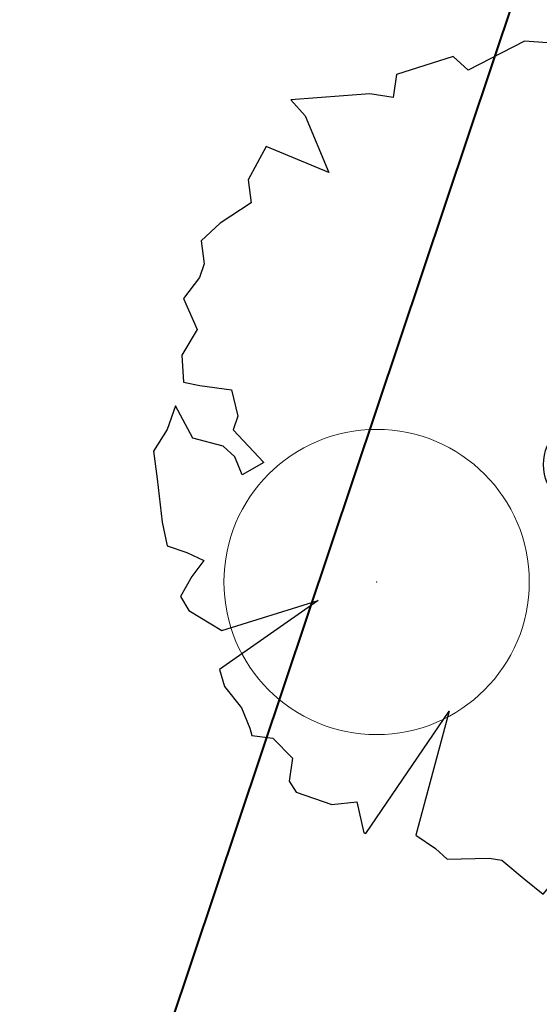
# Model space of a CAD drawing. Header units: metres. Extents: x 6599594 to 6600699, y 5687867 to 5691114.
# Tile 131 of 256: x 6599911.54 to 6599913.24, y 5688768.26 to 5688771.48. Entities that reach past the tile are written whole.
import ezdxf

# ---------------------------------------------------------------- set-up
doc = ezdxf.new("R2010")
doc.units = ezdxf.units.M
doc.header["$MEASUREMENT"] = 0
for name, pattern in [('1', [0]), ('3_EGBZ', [1.5, 1, -0.5]), ('BTO', [0]), ('BUG', [1.5, 1, -0.5])]:
    doc.linetypes.add(name, pattern=pattern)
doc.layers.get('0').update_dxf_attribs({"color": 253, "linetype": 'CONTINUOUS', "lineweight": 13})
for name, color, linetype, lineweight in [('_dren', 30, '3_EGBZ', 40), ('_kolor chodnik', 50, '1', 5), ('_kolor jezdnia', 4, '1', 0), ('_kolor zjazdy kostka', 7, '1', 5), ('_kolor ścieżka @ 1', 10, '1', 0), ('_nasadzenia', 72, 'BUG', 30), ('_podział mój', 201, 'BTO', 40), ('OT_ZagospodarowanieTerenu', 7, 'CONTINUOUS', 0)]:
    doc.layers.add(name, color=color, linetype=linetype, lineweight=lineweight)
doc.layers.add('RS-drzewa projektowane', color=7, linetype='CONTINUOUS')
pattern_1 = [(45, (0, 0), (-0.1414213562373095, 0.1414213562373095), []), (135, (0, 0), (-0.1414213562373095, -0.1414213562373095), [])]

# ---------------------------------------------------------------- blocks, each defined once
blk = doc.blocks.new('d2')
at = {"layer": '_nasadzenia'}
for p, q in [((-293019.2000540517, 28216.51097357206), (-293019.3144192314, 28216.43055231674)), ((-293019.0088658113, 28216.43478685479), (-293019.2000540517, 28216.51097357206)), ((-293019.6650315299, 28216.48516633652), (-293019.9423898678, 28216.34093857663)), ((-293019.5058528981, 28216.47423294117), (-293019.6650315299, 28216.48516633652)), ((-293019.4652712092, 28215.71171003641), (-293019.5058528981, 28216.47423294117)), ((-293018.855843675, 28216.46941021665), (-293019.0088658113, 28216.43478685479)), ((-293018.6644100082, 28216.42572959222), (-293018.855843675, 28216.46941021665)), ((-293019.3144192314, 28216.43055231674), (-293019.4652712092, 28215.71171003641)), ((-293018.5676449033, 28216.32748790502), (-293018.6644100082, 28216.42572959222)), ((-293020.0166255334, 28216.40975598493), (-293020.2968166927, 28216.3208126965)), ((-293019.9423898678, 28216.34093857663), (-293020.0166255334, 28216.40975598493)), ((-293020.2968166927, 28216.3208126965), (-293020.3139259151, 28216.20716193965)), ((-293018.4212701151, 28216.34265583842), (-293018.5676449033, 28216.32748790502)), ((-293018.2402983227, 28216.20477988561), (-293018.4212701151, 28216.34265583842)), ((-293020.4275548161, 28216.22425896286), (-293020.8178057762, 28216.19464650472)), ((-293020.3139259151, 28216.20716193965), (-293020.4275548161, 28216.22425896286)), ((-293020.8178057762, 28216.19464650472), (-293020.7468937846, 28216.1161013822)), ((-293017.9817671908, 28216.00781423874), (-293018.2402983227, 28216.20477988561)), ((-293020.7468937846, 28216.1161013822), (-293020.6306410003, 28215.83548282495)), ((-293018.0050329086, 28215.93972023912), (-293017.9817671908, 28216.00781423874)), ((-293020.9398000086, 28215.96474544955), (-293021.0288029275, 28215.79961544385)), ((-293020.6306410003, 28215.83548282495), (-293020.9398000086, 28215.96474544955)), ((-293018.0871430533, 28215.82655175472), (-293018.0050329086, 28215.93972023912)), ((-293021.0288029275, 28215.79961544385), (-293021.0134116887, 28215.68572355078)), ((-293017.7984534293, 28215.74964162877), (-293018.0871430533, 28215.82655175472)), ((-293018.1938077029, 28215.40966504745), (-293017.7984534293, 28215.74964162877)), ((-293021.0134116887, 28215.68572355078), (-293021.1669246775, 28215.58608800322)), ((-293021.1669246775, 28215.58608800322), (-293021.2618386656, 28215.49902084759)), ((-293021.2618386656, 28215.49902084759), (-293021.2464474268, 28215.38512895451)), ((-293017.4792267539, 28215.41244162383), (-293018.1938077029, 28215.40966504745)), ((-293017.3314917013, 28215.17728852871), (-293017.4792267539, 28215.41244162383)), ((-293021.2464474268, 28215.38512895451), (-293021.2697131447, 28215.3170349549)), ((-293021.2697131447, 28215.3170349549), (-293021.3484996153, 28215.21359418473)), ((-293021.3484996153, 28215.21359418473), (-293021.2814021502, 28215.06030916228)), ((-293017.2482667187, 28215.00762989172), (-293017.3314917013, 28215.17728852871)), ((-293021.2814021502, 28215.06030916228), (-293021.3571103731, 28214.93409001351)), ((-293017.262052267, 28214.90370684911), (-293017.2482667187, 28215.00762989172)), ((-293021.3571103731, 28214.93409001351), (-293021.3483664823, 28214.80074269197)), ((-293017.5911168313, 28214.7988722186), (-293017.262052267, 28214.90370684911)), ((-293021.3483664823, 28214.80074269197), (-293021.2672380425, 28214.78388680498)), ((-293021.2672380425, 28214.78388680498), (-293021.1113830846, 28214.76322569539)), ((-293021.1113830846, 28214.76322569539), (-293021.0798643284, 28214.63296018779)), ((-293017.5240193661, 28214.64558719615), (-293017.5911168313, 28214.7988722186)), ((-293021.3882505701, 28214.6840101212), (-293021.4281346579, 28214.56727755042)), ((-293021.3017019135, 28214.52407919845), (-293021.3882505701, 28214.6840101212)), ((-293017.4198706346, 28214.66431921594), (-293017.5240193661, 28214.64558719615)), ((-293017.2806340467, 28214.59501953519), (-293017.4198706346, 28214.66431921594)), ((-293021.0798643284, 28214.63296018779), (-293021.1031300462, 28214.56486618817)), ((-293021.4281346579, 28214.56727755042), (-293021.4971955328, 28214.46051383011)), ((-293021.1031300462, 28214.56486618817), (-293020.9515804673, 28214.40445299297)), ((-293017.3634804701, 28214.38433277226), (-293017.2806340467, 28214.59501953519)), ((-293021.1524943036, 28214.4839626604), (-293021.3017019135, 28214.52407919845)), ((-293021.0943861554, 28214.43151886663), (-293021.1524943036, 28214.4839626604)), ((-293021.4971955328, 28214.46051383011), (-293021.4787260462, 28214.32384355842)), ((-293021.0592982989, 28214.34348716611), (-293021.0943861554, 28214.43151886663)), ((-293020.9515804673, 28214.40445299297), (-293021.0592982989, 28214.34348716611)), ((-293017.2244893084, 28214.28252699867), (-293017.3634804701, 28214.38433277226)), ((-293021.4787260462, 28214.32384355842), (-293021.4543454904, 28214.10911043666)), ((-293017.3293743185, 28214.16627670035), (-293017.2244893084, 28214.28252699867)), ((-293017.3515251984, 28213.81535557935), (-293017.3813259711, 28214.17316373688)), ((-293017.3813259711, 28214.17316373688), (-293017.3716003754, 28214.16984078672)), ((-293017.3716003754, 28214.16984078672), (-293017.3293743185, 28214.16627670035)), ((-293021.4543454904, 28214.10911043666), (-293021.4292286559, 28213.99189559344)), ((-293021.4292286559, 28213.99189559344), (-293021.3319726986, 28213.95866609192)), ((-293021.3319726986, 28213.95866609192), (-293021.2477660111, 28213.91903182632)), ((-293021.2477660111, 28213.91903182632), (-293021.3068558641, 28213.8414512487)), ((-293021.3068558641, 28213.8414512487), (-293021.3628674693, 28213.74109229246)), ((-293017.4071456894, 28213.74987151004), (-293017.3515251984, 28213.81535557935)), ((-293021.3628674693, 28213.74109229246), (-293021.3211322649, 28213.67251602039)), ((-293017.4827541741, 28213.65378966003), (-293017.4364681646, 28213.75747156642)), ((-293017.4364681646, 28213.75747156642), (-293017.4072913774, 28213.74750271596)), ((-293020.6827278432, 28213.72211137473), (-293021.1705643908, 28213.3820784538)), ((-293021.1593662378, 28213.57379206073), (-293020.6827278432, 28213.72211137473)), ((-293018.340181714, 28213.73353405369), (-293017.6313377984, 28213.34606689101)), ((-293017.6100354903, 28213.15411214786), (-293018.340181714, 28213.73353405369)), ((-293021.3211322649, 28213.67251602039), (-293021.1593662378, 28213.57379206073)), ((-293017.5369146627, 28213.36812186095), (-293017.4827541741, 28213.65378966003)), ((-293021.1705643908, 28213.3820784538), (-293021.14520213, 28213.29736970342)), ((-293017.6313377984, 28213.34606689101), (-293017.5369146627, 28213.36812186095)), ((-293021.14520213, 28213.29736970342), (-293021.061486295, 28213.19272325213)), ((-293021.061486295, 28213.19272325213), (-293021.0199965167, 28213.09164088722)), ((-293020.4486406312, 28212.57052589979), (-293020.0360262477, 28213.17468230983)), ((-293020.0360262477, 28213.17468230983), (-293020.2016862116, 28212.5621920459)), ((-293017.7507446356, 28213.02837527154), (-293017.6100354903, 28213.15411214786)), ((-293021.0199965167, 28213.09164088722), (-293021.0105163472, 28213.05581184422)), ((-293021.0105163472, 28213.05581184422), (-293020.906613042, 28213.04203777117)), ((-293020.906613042, 28213.04203777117), (-293020.8098479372, 28212.94379608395)), ((-293017.8259620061, 28212.96716830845), (-293017.7507446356, 28213.02837527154)), ((-293017.9794749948, 28212.86753276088), (-293017.8259620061, 28212.96716830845)), ((-293020.8098479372, 28212.94379608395), (-293020.8269571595, 28212.83014532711)), ((-293019.2314686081, 28212.35019368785), (-293019.1358041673, 28212.95519975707)), ((-293019.1358041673, 28212.95519975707), (-293019.0065527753, 28212.43629629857)), ((-293018.1946652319, 28212.7781072), (-293018.0347503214, 28212.86469208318)), ((-293018.0347503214, 28212.86469208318), (-293018.0250247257, 28212.86136913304)), ((-293018.0250247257, 28212.86136913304), (-293017.9794749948, 28212.86753276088)), ((-293020.8269571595, 28212.83014532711), (-293020.7916238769, 28212.77461971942)), ((-293020.7916238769, 28212.77461971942), (-293020.6165631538, 28212.71480661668)), ((-293018.0912527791, 28212.69932094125), (-293018.1946652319, 28212.7781072)), ((-293020.6165631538, 28212.71480661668), (-293020.4929632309, 28212.72689273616)), ((-293020.4929632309, 28212.72689273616), (-293020.4583662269, 28212.57384884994)), ((-293018.1899812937, 28212.53751388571), (-293018.0912527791, 28212.69932094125)), ((-293020.4583662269, 28212.57384884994), (-293020.4486406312, 28212.57052589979)), ((-293020.2016862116, 28212.5621920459), (-293020.1046756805, 28212.49645645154)), ((-293018.3759947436, 28212.43811947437), (-293018.1899812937, 28212.53751388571)), ((-293020.1046756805, 28212.49645645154), (-293020.0465675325, 28212.44401265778)), ((-293020.0465675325, 28212.44401265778), (-293019.8385154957, 28212.44897060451)), ((-293019.8385154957, 28212.44897060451), (-293019.7768382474, 28212.43876061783)), ((-293019.7768382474, 28212.43876061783), (-293019.6670238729, 28212.34692369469)), ((-293019.0065527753, 28212.43629629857), (-293018.8995712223, 28212.3997438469)), ((-293018.8995712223, 28212.3997438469), (-293018.7235287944, 28212.46995511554)), ((-293018.7235287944, 28212.46995511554), (-293018.6326747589, 28212.4497762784)), ((-293018.6326747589, 28212.4497762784), (-293018.5743211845, 28212.42983857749)), ((-293018.5743211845, 28212.42983857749), (-293018.3759947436, 28212.43811947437)), ((-293019.5372674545, 28212.31345305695), (-293019.4490008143, 28212.38106478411)), ((-293019.4490008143, 28212.38106478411), (-293019.3906472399, 28212.3611270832)), ((-293019.6670238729, 28212.34692369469), (-293019.5733370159, 28212.2714603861)), ((-293019.3906472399, 28212.3611270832), (-293019.3097642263, 28212.31176510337)), ((-293019.3097642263, 28212.31176510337), (-293019.2314686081, 28212.35019368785)), ((-293019.5733370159, 28212.2714603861), (-293019.5372674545, 28212.31345305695))]:
    blk.add_line(p, q, dxfattribs=at)
blk.add_circle((-293019.3393299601, 28214.3936584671), 0.2317757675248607, dxfattribs=at)
blk = doc.blocks.new('230')
at = {"color": 0, "linetype": 'Continuous', "lineweight": 18}
blk.add_circle((0, 0), 1, dxfattribs=at)
blk = doc.blocks.new('hhh')
at = {"layer": '_podział mój'}
blk.add_line((6600012.715234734, 5689068.962127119), (6599853.466151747, 5688593.232024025), dxfattribs=at)

msp = doc.modelspace()

# ---------------------------------------------------------------- hatches: boundary and pattern name
at = {"layer": '_kolor chodnik'}
h = msp.add_hatch(dxfattribs=at)
h.set_pattern_fill('ANSI37', color=256, scale=1.6)
h.set_pattern_definition(pattern_1)
h.paths.add_polyline_path([(6599849.938171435, 5688542.085872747), (6599852.232147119, 5688548.938742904), (6599853.573135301, 5688548.489851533), (6599853.827082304, 5688549.248475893), (6599851.793849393, 5688549.929093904), (6599849.895278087, 5688548.982823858), (6599847.823506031, 5688542.793750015)])
edge = h.paths.add_edge_path()
edge.add_line((6600018.106075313, 5689087.454911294), (6600022.42781917, 5689091.229234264))
edge.add_line((6600022.42781917, 5689091.229234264), (6600020.233254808, 5689093.742094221))
edge.add_line((6600020.233254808, 5689093.742094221), (6600017.159471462, 5689091.057656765))
edge.add_arc((6600023.275194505, 5689085.385140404), 8.34143334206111, 137.1531558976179, 148.8016577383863)
edge.add_line((6600016.140105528, 5689089.706021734), (6600018.106075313, 5689087.454911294))
h.paths.add_polyline_path([(6600038.501784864, 5689187.59229436), (6600037.906968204, 5689187.700586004), (6600037.638296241, 5689186.224843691), (6600038.240083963, 5689186.115282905)])
h.paths.add_polyline_path([(6600069.098302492, 5689360.276020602), (6600068.321239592, 5689360.413462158), (6600068.064048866, 5689358.936495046), (6600068.836639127, 5689358.799546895)])
h.paths.add_polyline_path([(6600082.393785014, 5689362.950258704), (6600082.941124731, 5689366.103121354), (6600081.481377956, 5689366.361351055), (6600080.923159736, 5689363.210828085)])
h.paths.add_polyline_path([(6600074.022236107, 5689388.065861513), (6600072.983907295, 5689388.249860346), (6600072.723374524, 5689386.772538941), (6600073.760538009, 5689386.588865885)])
h.paths.add_polyline_path([(6600105.602402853, 5689486.45426531), (6600106.738797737, 5689489.760539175), (6600105.28818975, 5689490.281952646), (6600104.132785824, 5689486.965912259)])
h.paths.add_polyline_path([(6600132.519778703, 5689678.737346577), (6600131.636986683, 5689678.922259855), (6600131.330470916, 5689677.453953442), (6600132.212256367, 5689677.269208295)])
h.paths.add_polyline_path([(6600156.649397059, 5689798.7449027), (6600156.48800471, 5689797.95886096), (6600157.450195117, 5689797.757316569), (6600157.615023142, 5689798.542205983)])
h.paths.add_polyline_path([(6600189.055358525, 5689948.643107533), (6600187.902868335, 5689948.884512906), (6600187.600024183, 5689947.417400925), (6600188.748131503, 5689947.176379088)])
edge = h.paths.add_edge_path()
edge.add_line((6600204.459383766, 5690032.969035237), (6600204.153258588, 5690031.227801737))
edge.add_arc((6600202.328347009, 5690027.299936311), 4.331100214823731, 41.853001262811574, 65.08011546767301, ccw=False)
edge.add_arc((6600032.903931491, 5690051.979071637), 174.020003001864, 352.8070218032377, 353.495463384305)
edge.add_arc((6600202.372679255, 5690027.343587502), 5.999999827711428, 55.12102442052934, 69.64815978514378)
edge = h.paths.add_edge_path()
edge.add_line((6600205.046027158, 5690040.265402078), (6600204.972740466, 5690038.483452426))
edge.add_arc((6600203.986269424, 5690044.401803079), 5.999999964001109, 279.4630688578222, 294.9140560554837)
edge.add_line((6600206.513819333, 5690038.960158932), (6600206.607027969, 5690041.030672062))
edge.add_arc((6600203.986269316, 5690044.401803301), 4.270000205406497, 284.3702444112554, 307.86193139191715, ccw=False)
edge = h.paths.add_edge_path()
edge.add_arc((6600203.547470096, 5690044.558759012), 6.446878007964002, 324.43500910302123, 356.20133685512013, ccw=False)
edge.add_arc((6600203.986269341, 5690044.401803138), 6.000000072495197, 323.2169970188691, 357.4193489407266)
h.paths.add_polyline_path([(6600208.910055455, 5690121.713696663), (6600208.146285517, 5690121.748120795), (6600207.125602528, 5690121.794124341), (6600209.971605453, 5690121.665851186)])
edge = h.paths.add_edge_path()
edge.add_line((6600238.769818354, 5690481.648294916), (6600240.338176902, 5690490.87374652))
edge.add_line((6600240.338176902, 5690490.87374652), (6600241.251295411, 5690510.829461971))
edge.add_line((6600241.251295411, 5690510.829461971), (6600239.524022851, 5690510.928942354))
edge.add_line((6600239.524022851, 5690510.928942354), (6600238.633343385, 5690491.167757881))
edge.add_line((6600238.633343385, 5690491.167757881), (6600234.579716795, 5690467.661262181))
edge.add_line((6600234.579716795, 5690467.661262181), (6600234.449796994, 5690464.966873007))
edge.add_arc((6600242.443669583, 5690464.607462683), 8.001948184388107, 177.4256737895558, 268.2543056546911)
edge.add_line((6600242.199903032, 5690456.609228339), (6600242.216657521, 5690457.359274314))
edge.add_line((6600242.216657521, 5690457.359274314), (6600242.305257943, 5690458.836738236))
edge.add_arc((6600242.444504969, 5690464.607952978), 5.772894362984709, 177.0298084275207, 268.6178439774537, ccw=False)
edge.add_line((6600236.679365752, 5690464.907083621), (6600236.951876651, 5690470.95443634))
edge.add_line((6600236.951876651, 5690470.95443634), (6600238.15078669, 5690478.210832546))
edge.add_line((6600238.15078669, 5690478.210832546), (6600238.769818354, 5690481.648294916))
h.paths.add_polyline_path([(6600238.769818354, 5690481.648294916), (6600238.15078669, 5690478.210832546), (6600239.670056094, 5690477.930590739), (6600240.266710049, 5690481.376366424)])
edge = h.paths.add_edge_path()
edge.add_line((6600223.366500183, 5690460.339976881), (6600223.278629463, 5690457.997544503))
edge.add_arc((6600220.967166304, 5690465.656339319), 7.999999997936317, 286.7940807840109, 300.2738222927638)
edge.add_line((6600225.000231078, 5690458.747331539), (6600225.240084, 5690461.623695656))
edge.add_arc((6600221.105749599, 5690465.648640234), 5.76999998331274, 293.06724424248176, 315.7681070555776, ccw=False)
edge = h.paths.add_edge_path()
edge.add_arc((6600220.025145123, 5690444.676291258), 5.770000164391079, 37.996647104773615, 59.94382588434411, ccw=False)
edge.add_line((6600224.572175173, 5690448.22839199), (6600224.817793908, 5690451.081798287))
edge.add_arc((6600220.025145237, 5690444.676291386), 7.999999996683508, 53.19588653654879, 68.15166733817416)
edge.add_line((6600223.00235276, 5690452.101669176), (6600222.91504296, 5690449.670427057))
edge = h.paths.add_edge_path()
edge.add_arc((6600221.105749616, 5690465.648640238), 7.999999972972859, 328.0222308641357, 357.0132597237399)
edge.add_line((6600229.094882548, 5690465.23180147), (6600229.218816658, 5690467.593604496))
edge.add_line((6600229.218816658, 5690467.593604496), (6600228.218919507, 5690467.645774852))
edge.add_line((6600228.218919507, 5690467.645774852), (6600227.891778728, 5690461.411918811))
h.paths.add_polyline_path([(6600200.980142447, 5690012.236744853), (6600202.317278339, 5690011.956662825), (6600202.522293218, 5690012.935421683), (6600201.182321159, 5690013.216097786)])
h.paths.add_polyline_path([(6600196.457878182, 5689983.98337835), (6600195.202332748, 5689984.246370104), (6600194.899091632, 5689982.777335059), (6600196.150355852, 5689982.515240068)])
edge = h.paths.add_edge_path()
edge.add_line((6600112.305909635, 5689517.991018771), (6600112.691041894, 5689519.807934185))
edge.add_line((6600112.691041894, 5689519.807934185), (6600113.245521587, 5689522.423769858))
edge.add_line((6600113.245521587, 5689522.423769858), (6600111.553124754, 5689522.782507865))
edge.add_line((6600111.553124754, 5689522.782507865), (6600107.405864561, 5689503.21722655))
edge.add_line((6600107.405864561, 5689503.21722655), (6600099.494506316, 5689480.361667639))
edge.add_line((6600099.494506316, 5689480.361667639), (6600099.182814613, 5689478.891218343))
edge.add_arc((6600107.008997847, 5689477.232359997), 8.000059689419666, 168.0325629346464, 257.7529108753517)
edge.add_line((6600105.311960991, 5689469.414366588), (6600105.784990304, 5689471.593619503))
edge.add_arc((6600107.008927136, 5689477.232314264), 5.769999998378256, 168.0321375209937, 257.7533362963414, ccw=False)
edge.add_line((6600101.364343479, 5689478.42879883), (6600101.647245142, 5689479.76342708))
edge.add_line((6600101.647245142, 5689479.76342708), (6600104.132785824, 5689486.965912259))
edge.add_line((6600104.132785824, 5689486.965912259), (6600105.28818975, 5689490.281952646))
edge.add_line((6600105.28818975, 5689490.281952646), (6600108.240043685, 5689498.809726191))
edge.add_line((6600108.240043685, 5689498.809726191), (6600112.305909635, 5689517.991018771))
h.paths.add_polyline_path([(6600136.009573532, 5689645.499114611), (6600138.333647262, 5689645.012304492), (6600138.661671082, 5689646.578318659), (6600134.869459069, 5689647.372651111)])
at = {"layer": '_kolor jezdnia'}
h = msp.add_hatch(dxfattribs=at)
h.set_pattern_fill('ANSI37', color=4, scale=3.5)
h.set_pattern_definition([(45, (0, 0), (-0.3093592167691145, 0.3093592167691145), []), (135, (0, 0), (-0.3093592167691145, -0.3093592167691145), [])])
edge = h.paths.add_edge_path()
edge.add_line((6599833.066047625, 5688539.933393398), (6599850.649511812, 5688527.983462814))
edge.add_arc((6599857.337592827, 5688536.653968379), 10.95025544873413, 169.5012687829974, 232.3548431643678, ccw=False)
edge.add_arc((6599858.085851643, 5688536.618142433), 11.69295282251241, 162.2507788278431, 169.9967502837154, ccw=False)
edge.add_line((6599846.949484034, 5688540.182754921), (6599847.823506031, 5688542.793750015))
edge.add_line((6599847.823506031, 5688542.793750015), (6599849.895278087, 5688548.982823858))
edge.add_line((6599849.895278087, 5688548.982823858), (6599852.434748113, 5688556.56906746))
edge.add_line((6599852.434748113, 5688556.56906746), (6599928.48625871, 5688783.760284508))
edge.add_line((6599928.48625871, 5688783.760284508), (6599931.025728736, 5688791.34652811))
edge.add_line((6599931.025728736, 5688791.34652811), (6599996.657773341, 5688987.411326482))
edge.add_line((6599996.657773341, 5688987.411326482), (6599999.197243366, 5688994.997570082))
edge.add_line((6599999.197243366, 5688994.997570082), (6600021.930100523, 5689062.908193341))
edge.add_line((6600021.930100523, 5689062.908193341), (6600017.620224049, 5689067.371531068))
edge.add_line((6600017.620224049, 5689067.371531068), (6600016.714558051, 5689064.654078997))
edge.add_line((6600016.714558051, 5689064.654078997), (6600012.423620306, 5689051.835617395))
edge.add_line((6600012.423620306, 5689051.835617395), (6600009.884150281, 5689044.249373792))
edge.add_line((6600009.884150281, 5689044.249373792), (6599977.53516164, 5688947.612159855))
edge.add_line((6599977.53516164, 5688947.612159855), (6599974.995691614, 5688940.025916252))
edge.add_line((6599974.995691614, 5688940.025916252), (6599942.096912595, 5688841.746295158))
edge.add_line((6599942.096912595, 5688841.746295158), (6599939.557442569, 5688834.160051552))
edge.add_line((6599939.557442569, 5688834.160051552), (6599882.679288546, 5688664.246042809))
edge.add_line((6599882.679288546, 5688664.246042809), (6599880.139818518, 5688656.659799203))
edge.add_line((6599880.139818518, 5688656.659799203), (6599852.46454386, 5688573.984527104))
edge.add_line((6599852.46454386, 5688573.984527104), (6599842.470137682, 5688544.127903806))
edge.add_arc((6599835.706422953, 5688546.652910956), 7.219660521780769, 248.5480913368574, 339.52856074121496, ccw=False)
h.paths.add_polyline_path([(6600044.653202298, 5689172.271628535), (6600046.276244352, 5689181.431901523), (6600047.759199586, 5689189.801539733), (6600051.0603021, 5689208.432603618), (6600052.368792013, 5689215.817578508), (6600054.808584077, 5689229.587499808), (6600056.11707399, 5689236.972474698), (6600057.346666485, 5689243.912161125), (6600058.655146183, 5689251.297078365), (6600058.831439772, 5689252.292060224), (6600060.098987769, 5689259.445963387), (6600060.139929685, 5689259.677035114), (6600061.407468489, 5689266.830886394), (6600072.329030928, 5689328.470998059), (6600073.637511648, 5689335.855921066), (6600077.337304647, 5689356.73715072), (6600078.820259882, 5689365.106788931), (6600081.142794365, 5689378.214921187), (6600082.538516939, 5689386.092227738), (6600095.187867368, 5689457.483787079), (6600091.082877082, 5689465.8405575), (6600089.043088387, 5689454.328211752), (6600087.870641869, 5689447.711051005), (6600087.560133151, 5689445.958573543), (6600086.562151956, 5689440.326076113), (6600082.433200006, 5689417.022719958), (6600080.95024477, 5689408.65308175), (6600077.202698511, 5689387.502337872), (6600075.719743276, 5689379.132699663), (6600073.469199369, 5689366.430874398), (6600071.986244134, 5689358.061236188), (6600069.98686466, 5689346.776955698), (6600068.591142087, 5689338.899649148), (6600065.559290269, 5689321.78820693), (6600064.163567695, 5689313.910900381), (6600059.719426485, 5689288.828650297), (6600058.323703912, 5689280.951343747), (6600057.563846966, 5689276.662793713), (6600056.168124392, 5689268.785487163), (6600054.804920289, 5689261.091711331), (6600053.409197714, 5689253.21440478), (6600053.264817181, 5689252.399536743), (6600051.869094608, 5689244.522230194), (6600051.183555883, 5689240.653124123), (6600049.787833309, 5689232.775817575), (6600046.593849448, 5689214.749319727), (6600045.198126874, 5689206.872013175), (6600044.41754409, 5689202.466488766), (6600042.934588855, 5689194.096850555), (6600036.429952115, 5689157.38538759), (6600034.946996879, 5689149.01574938), (6600030.579776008, 5689124.367629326), (6600027.529365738, 5689107.151445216), (6600024.895072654, 5689094.014582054), (6600030.583685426, 5689094.264316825), (6600032.945013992, 5689106.191885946), (6600043.170247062, 5689163.901990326)])
edge = h.paths.add_edge_path()
edge.add_line((6600111.106812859, 5689535.144351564), (6600111.256844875, 5689535.85214863))
edge.add_line((6600111.256844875, 5689535.85214863), (6600112.915748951, 5689543.678261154))
edge.add_line((6600112.915748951, 5689543.678261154), (6600117.304772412, 5689564.384094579))
edge.add_line((6600117.304772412, 5689564.384094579), (6600119.067357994, 5689572.699339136))
edge.add_line((6600119.067357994, 5689572.699339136), (6600120.087667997, 5689577.512794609))
edge.add_line((6600120.087667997, 5689577.512794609), (6600121.642890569, 5689584.849775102))
edge.add_line((6600121.642890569, 5689584.849775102), (6600128.436769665, 5689616.900852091))
edge.add_line((6600128.436769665, 5689616.900852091), (6600129.991992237, 5689624.237832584))
edge.add_line((6600129.991992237, 5689624.237832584), (6600132.660554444, 5689636.827148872))
edge.add_line((6600132.660554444, 5689636.827148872), (6600133.208838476, 5689639.444704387))
edge.add_line((6600133.208838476, 5689639.444704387), (6600134.848957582, 5689647.274775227))
edge.add_line((6600134.848957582, 5689647.274775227), (6600138.97649476, 5689666.979995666))
edge.add_line((6600138.97649476, 5689666.979995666), (6600140.51410642, 5689674.320687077))
edge.add_line((6600140.51410642, 5689674.320687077), (6600145.209128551, 5689696.735129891))
edge.add_line((6600145.209128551, 5689696.735129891), (6600146.746740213, 5689704.075821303))
edge.add_line((6600146.746740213, 5689704.075821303), (6600151.462308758, 5689726.588354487))
edge.add_line((6600151.462308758, 5689726.588354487), (6600152.999920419, 5689733.929045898))
edge.add_line((6600152.999920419, 5689733.929045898), (6600155.244070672, 5689744.642813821))
edge.add_line((6600155.244070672, 5689744.642813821), (6600156.781682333, 5689751.983505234))
edge.add_line((6600156.781682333, 5689751.983505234), (6600161.635515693, 5689775.156126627))
edge.add_line((6600161.635515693, 5689775.156126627), (6600163.378142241, 5689783.475576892))
edge.add_line((6600163.378142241, 5689783.475576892), (6600163.850769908, 5689785.731942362))
edge.add_line((6600163.850769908, 5689785.731942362), (6600167.028500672, 5689800.902704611))
edge.add_line((6600167.028500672, 5689800.902704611), (6600179.49088801, 5689860.399222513))
edge.add_line((6600179.49088801, 5689860.399222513), (6600181.233514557, 5689868.718672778))
edge.add_line((6600181.233514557, 5689868.718672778), (6600181.84713393, 5689871.648144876))
edge.add_line((6600181.84713393, 5689871.648144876), (6600183.384745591, 5689878.988836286))
edge.add_line((6600183.384745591, 5689878.988836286), (6600184.935818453, 5689886.393792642))
edge.add_line((6600184.935818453, 5689886.393792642), (6600186.575937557, 5689894.223863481))
edge.add_line((6600186.575937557, 5689894.223863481), (6600194.05133812, 5689929.912074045))
edge.add_line((6600194.05133812, 5689929.912074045), (6600195.691457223, 5689937.742144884))
edge.add_line((6600195.691457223, 5689937.742144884), (6600202.915799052, 5689972.231779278))
edge.add_line((6600202.915799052, 5689972.231779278), (6600204.555918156, 5689980.061850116))
edge.add_line((6600204.555918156, 5689980.061850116), (6600206.062781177, 5689987.255744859))
edge.add_line((6600206.062781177, 5689987.255744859), (6600207.702900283, 5689995.085815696))
edge.add_line((6600207.702900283, 5689995.085815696), (6600210.232559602, 5690007.162628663))
edge.add_line((6600210.232559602, 5690007.162628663), (6600211.694938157, 5690014.144150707))
edge.add_arc((6600028.177652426, 5690052.584442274), 187.5000004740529, 348.1696294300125, 357.4195276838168)
edge.add_line((6600215.487522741, 5690044.142720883), (6600208.310270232, 5690026.480446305))
edge.add_arc((6600032.903933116, 5690051.97907145), 177.2500013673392, 348.1696294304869, 351.7289130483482, ccw=False)
edge.add_line((6600206.38894146, 5690015.640182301), (6600205.966941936, 5690013.625519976))
edge.add_line((6600205.966941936, 5690013.625519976), (6600204.326822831, 5690005.795449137))
edge.add_line((6600204.326822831, 5690005.795449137), (6600197.076961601, 5689971.183982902))
edge.add_line((6600197.076961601, 5689971.183982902), (6600195.334335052, 5689962.864532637))
edge.add_line((6600195.334335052, 5689962.864532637), (6600193.44722506, 5689953.855305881))
edge.add_line((6600193.44722506, 5689953.855305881), (6600191.909227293, 5689946.512771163))
edge.add_line((6600191.909227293, 5689946.512771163), (6600185.496844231, 5689915.899498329))
edge.add_line((6600185.496844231, 5689915.899498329), (6600183.856521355, 5689908.068454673))
edge.add_line((6600183.856521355, 5689908.068454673), (6600182.066605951, 5689899.523243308))
edge.add_line((6600182.066605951, 5689899.523243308), (6600180.32407057, 5689891.204228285))
edge.add_line((6600180.32407057, 5689891.204228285), (6600174.320344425, 5689862.541919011))
edge.add_line((6600174.320344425, 5689862.541919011), (6600172.577809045, 5689854.222903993))
edge.add_line((6600172.577809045, 5689854.222903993), (6600163.663810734, 5689811.666703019))
edge.add_line((6600163.663810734, 5689811.666703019), (6600162.023782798, 5689803.837067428))
edge.add_line((6600162.023782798, 5689803.837067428), (6600160.924220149, 5689798.587659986))
edge.add_line((6600160.924220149, 5689798.587659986), (6600159.279208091, 5689790.734229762))
edge.add_line((6600159.279208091, 5689790.734229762), (6600157.107250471, 5689780.365115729))
edge.add_line((6600157.107250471, 5689780.365115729), (6600155.462238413, 5689772.511685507))
edge.add_line((6600155.462238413, 5689772.511685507), (6600153.380318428, 5689762.572418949))
edge.add_line((6600153.380318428, 5689762.572418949), (6600151.735124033, 5689754.718118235))
edge.add_line((6600151.735124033, 5689754.718118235), (6600148.586504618, 5689739.686336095))
edge.add_line((6600148.586504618, 5689739.686336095), (6600146.885007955, 5689731.563243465))
edge.add_line((6600146.885007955, 5689731.563243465), (6600141.75088822, 5689707.052510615))
edge.add_line((6600141.75088822, 5689707.052510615), (6600140.110896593, 5689699.223048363))
edge.add_line((6600140.110896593, 5689699.223048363), (6600133.483561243, 5689667.583574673))
edge.add_line((6600133.483561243, 5689667.583574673), (6600131.860394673, 5689659.834436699))
edge.add_line((6600131.860394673, 5689659.834436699), (6600131.740984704, 5689659.26436315))
edge.add_line((6600131.740984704, 5689659.26436315), (6600130.117814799, 5689651.515209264))
edge.add_line((6600130.117814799, 5689651.515209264), (6600127.27873359, 5689637.961189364))
edge.add_line((6600127.27873359, 5689637.961189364), (6600126.924568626, 5689636.290366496))
edge.add_line((6600126.924568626, 5689636.290366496), (6600125.166244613, 5689627.995226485))
edge.add_line((6600125.166244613, 5689627.995226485), (6600118.009503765, 5689594.232298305))
edge.add_line((6600118.009503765, 5689594.232298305), (6600116.25117975, 5689585.937158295))
edge.add_line((6600116.25117975, 5689585.937158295), (6600113.665314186, 5689573.737975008))
edge.add_line((6600113.665314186, 5689573.737975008), (6600111.898534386, 5689565.402943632))
edge.add_line((6600111.898534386, 5689565.402943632), (6600104.889982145, 5689532.339115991))
edge.add_line((6600104.889982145, 5689532.339115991), (6600103.22663594, 5689524.492047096))
edge.add_line((6600103.22663594, 5689524.492047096), (6600096.623876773, 5689493.342605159))
edge.add_line((6600096.623876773, 5689493.342605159), (6600094.968986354, 5689485.535427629))
edge.add_line((6600094.968986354, 5689485.535427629), (6600094.300101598, 5689482.379870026))
edge.add_line((6600094.300101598, 5689482.379870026), (6600099.182814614, 5689478.891218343))
edge.add_line((6600099.182814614, 5689478.891218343), (6600099.494506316, 5689480.361667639))
edge.add_line((6600099.494506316, 5689480.361667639), (6600111.106812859, 5689535.144351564))
edge = h.paths.add_edge_path()
edge.add_arc((6600239.213891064, 5690851.400367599), 10.00000000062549, -2.8342403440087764, 76.13703556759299, ccw=False)
edge.add_line((6600249.201658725, 5690850.905901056), (6600249.082723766, 5690848.503524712))
edge.add_line((6600249.082723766, 5690848.503524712), (6600247.016487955, 5690806.767468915))
edge.add_line((6600247.016487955, 5690806.767468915), (6600246.092398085, 5690789.152178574))
edge.add_line((6600246.092398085, 5690789.152178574), (6600233.768116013, 5690572.015170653))
edge.add_line((6600233.768116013, 5690572.015170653), (6600228.959056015, 5690465.296202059))
edge.add_line((6600228.959056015, 5690465.296202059), (6600234.588724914, 5690465.017134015))
edge.add_line((6600234.588724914, 5690465.017134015), (6600239.262540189, 5690571.767576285))
edge.add_line((6600239.262540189, 5690571.767576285), (6600252.50503885, 5690806.400146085))
edge.add_line((6600252.50503885, 5690806.400146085), (6600254.569211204, 5690848.094521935))
edge.add_arc((6600262.559425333, 5690847.6989487), 7.999999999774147, 76.13703557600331, 177.1657596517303, ccw=False)
edge.add_line((6600264.476229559, 5690855.465921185), (6600241.609896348, 5690861.109083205))
edge = h.paths.add_edge_path()
edge.add_line((6600250.031475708, 5690451.625307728), (6600250.231741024, 5690455.772579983))
edge.add_line((6600250.231741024, 5690455.772579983), (6600246.257763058, 5690456.417303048))
edge.add_line((6600246.257763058, 5690456.417303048), (6600242.171761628, 5690456.61060902))
edge.add_arc((6600242.563100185, 5690464.586983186), 7.985968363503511, 176.9123644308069, 267.1911945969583, ccw=False)
edge.add_line((6600234.588724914, 5690465.017134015), (6600228.959056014, 5690465.296202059))
edge.add_arc((6600220.965133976, 5690465.657286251), 8.002072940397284, 267.8289300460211, 357.413716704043, ccw=False)
edge.add_line((6600220.661989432, 5690457.660957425), (6600212.406915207, 5690458.119572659))
edge.add_line((6600212.406915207, 5690458.119572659), (6600208.431872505, 5690457.817501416))
edge.add_line((6600208.431872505, 5690457.817501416), (6600208.233912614, 5690454.548331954))
edge.add_line((6600208.233912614, 5690454.548331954), (6600212.129565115, 5690453.127270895))
edge.add_line((6600212.129565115, 5690453.127270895), (6600218.640548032, 5690452.76554962))
edge.add_line((6600218.640548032, 5690452.76554962), (6600216.486747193, 5690452.885205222))
edge.add_line((6600216.486747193, 5690452.885205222), (6600220.468905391, 5690452.663974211))
edge.add_arc((6600220.025145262, 5690444.676291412), 7.99999997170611, -0.3386579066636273, 86.8201700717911, ccw=False)
edge.add_line((6600228.025005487, 5690444.629006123), (6600227.803602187, 5690439.649256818))
edge.add_line((6600227.803602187, 5690439.649256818), (6600226.885525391, 5690435.936828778))
edge.add_line((6600226.885525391, 5690435.936828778), (6600225.534849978, 5690405.967249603))
edge.add_line((6600225.534849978, 5690405.967249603), (6600226.115199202, 5690402.187514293))
edge.add_line((6600226.115199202, 5690402.187514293), (6600213.445139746, 5690121.008786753))
edge.add_line((6600213.445139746, 5690121.008786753), (6600213.352800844, 5690118.960058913))
edge.add_line((6600213.352800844, 5690118.960058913), (6600209.980184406, 5690044.131649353))
edge.add_arc((6600203.98626942, 5690044.401803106), 5.999999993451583, 257.4162346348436, 357.41934921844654, ccw=False)
edge.add_line((6600202.679069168, 5690038.545931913), (6600201.589735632, 5690033.666039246))
edge.add_line((6600201.589735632, 5690033.666039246), (6600203.67987942, 5690033.199458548))
edge.add_arc((6600202.372679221, 5690027.343587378), 5.999999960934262, -8.27108729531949, 77.41623506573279, ccw=False)
edge.add_line((6600208.310270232, 5690026.480446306), (6600215.487522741, 5690044.142720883))
edge.add_line((6600215.487522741, 5690044.142720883), (6600216.199687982, 5690059.9446614))
edge.add_line((6600216.199687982, 5690059.9446614), (6600216.537356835, 5690067.437056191))
edge.add_line((6600216.537356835, 5690067.437056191), (6600223.893528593, 5690230.66011469))
edge.add_line((6600223.893528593, 5690230.66011469), (6600224.231197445, 5690238.152509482))
edge.add_line((6600224.231197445, 5690238.152509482), (6600233.507835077, 5690443.987992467))
edge.add_arc((6600241.499722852, 5690443.627812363), 7.999999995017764, 87.29208981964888, 177.4195277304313, ccw=False)
edge.add_line((6600241.877677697, 5690451.618879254), (6600246.021541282, 5690451.422886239))
edge.add_line((6600246.021541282, 5690451.422886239), (6600246.427694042, 5690451.44338883))
edge.add_line((6600246.427694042, 5690451.44338883), (6600246.79397003, 5690451.461878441))
edge.add_line((6600246.79397003, 5690451.461878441), (6600250.031475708, 5690451.625307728))
edge = h.paths.add_edge_path()
edge.add_line((6600007.33756506, 5689086.20374581), (6600006.980466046, 5689080.740822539))
edge.add_line((6600006.980466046, 5689080.740822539), (6600007.229745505, 5689080.720859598))
edge.add_line((6600007.229745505, 5689080.720859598), (6600008.093335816, 5689080.601653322))
edge.add_line((6600008.093335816, 5689080.601653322), (6600008.702681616, 5689080.53831051))
edge.add_arc((6600008.140193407, 5689070.554142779), 9.999999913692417, -18.557800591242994, 86.77547804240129, ccw=False)
edge.add_line((6600017.620224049, 5689067.371531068), (6600021.930100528, 5689062.908193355))
edge.add_arc((6599734.83819726, 5689159.011261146), 302.7499967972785, 341.4922000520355, 343.8640860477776)
edge.add_arc((6600034.895369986, 5689072.315877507), 9.581213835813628, 98.63328270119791, 164.5273290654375, ccw=False)
edge.add_line((6600033.457137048, 5689081.788529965), (6600033.832640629, 5689081.798737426))
edge.add_line((6600033.832640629, 5689081.798737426), (6600034.422462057, 5689082.05700874))
edge.add_line((6600034.422462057, 5689082.05700874), (6600036.833623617, 5689082.139040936))
edge.add_line((6600036.833623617, 5689082.139040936), (6600036.730225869, 5689087.148851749))
edge.add_line((6600036.730225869, 5689087.148851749), (6600036.579860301, 5689087.134303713))
edge.add_arc((6600036.479565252, 5689093.136286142), 6.002820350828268, 169.1687651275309, 270.9573417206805, ccw=False)
edge.add_line((6600030.583685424, 5689094.264316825), (6600024.895072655, 5689094.014582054))
edge.add_arc((6600015.200558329, 5689096.162123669), 9.929528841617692, 271.0943432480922, 347.5094668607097, ccw=False)
edge.add_arc((6600014.909438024, 5689089.646776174), 3.446070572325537, 264.4236009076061, 278.0194998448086, ccw=False)
edge.add_line((6600014.574573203, 5689086.217014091), (6600014.299554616, 5689086.232508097))
edge.add_line((6600014.299554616, 5689086.232508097), (6600010.474232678, 5689086.448019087))
edge.add_line((6600010.474232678, 5689086.448019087), (6600007.33756506, 5689086.20374581))
edge = h.paths.add_edge_path()
edge.add_line((6600105.490725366, 5689463.953528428), (6600106.927559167, 5689464.047234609))
edge.add_line((6600106.927559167, 5689464.047234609), (6600107.835, 5689468.66))
edge.add_line((6600107.835, 5689468.66), (6600105.311960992, 5689469.414366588))
edge.add_arc((6600107.008997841, 5689477.232359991), 8.000059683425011, 168.0325628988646, 257.75291091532, ccw=False)
edge.add_line((6600099.182814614, 5689478.891218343), (6600094.300101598, 5689482.379870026))
edge.add_arc((6600586.245114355, 5689378.104238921), 502.8750369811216, 168.032376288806, 169.9522165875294)
edge.add_line((6600091.082877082, 5689465.8405575), (6600095.187867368, 5689457.483787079))
edge.add_arc((6600103.065173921, 5689456.088064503), 8.000000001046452, 77.7533362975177, 169.9524553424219, ccw=False)
edge.add_line((6600104.762140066, 5689463.906012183), (6600105.490725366, 5689463.953528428))
at = {"layer": '_kolor zjazdy kostka'}
h = msp.add_hatch(dxfattribs=at)
h.set_pattern_fill('ANSI37', color=256, scale=1.6)
h.set_pattern_definition(pattern_1)
h.paths.add_polyline_path([(6600244.137440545, 5690813.934732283), (6600242.369522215, 5690814.022127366), (6600242.097568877, 5690808.528921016), (6600243.865482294, 5690808.441426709)])
h.paths.add_polyline_path([(6600247.012128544, 5690806.679412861), (6600247.442736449, 5690815.377295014), (6600247.393289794, 5690814.378518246), (6600247.113277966, 5690808.722537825)])
h.paths.add_polyline_path([(6600242.297085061, 5690788.088808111), (6600240.958726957, 5690788.155683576), (6600240.648818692, 5690782.664569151), (6600241.987258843, 5690782.599147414)])
h.paths.add_polyline_path([(6600245.558275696, 5690780.919298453), (6600246.037231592, 5690789.405686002), (6600244.985820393, 5690788.453468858), (6600244.612601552, 5690781.981345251)])
h.paths.add_polyline_path([(6600241.348405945, 5690723.711515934), (6600242.272017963, 5690722.691689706), (6600242.749709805, 5690731.155680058), (6600241.698138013, 5690730.203317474), (6600241.472690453, 5690726.27550499)])
h.paths.add_polyline_path([(6600225.772794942, 5690394.589141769), (6600224.731429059, 5690393.637598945), (6600224.461246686, 5690387.644646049), (6600225.412923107, 5690386.603142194)])
h.paths.add_polyline_path([(6600223.012390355, 5690333.280720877), (6600223.372595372, 5690341.272607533), (6600222.32835346, 5690340.318436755), (6600222.058239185, 5690334.324941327)])
h.paths.add_polyline_path([(6600215.496388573, 5690166.390602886), (6600215.856593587, 5690174.382489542), (6600214.812834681, 5690173.428760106), (6600214.542018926, 5690167.435062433)])
h.paths.add_polyline_path([(6600212.446537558, 5690121.053392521), (6600213.399499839, 5690120.010473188), (6600213.788744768, 5690128.503024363), (6600212.745135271, 5690127.54943145)])
h.paths.add_polyline_path([(6600209.977420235, 5690121.665589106), (6600210.225142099, 5690127.162117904), (6600207.346107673, 5690127.291879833), (6600207.119593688, 5690121.794395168)])
h.paths.add_polyline_path([(6600207.950178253, 5690070.725854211), (6600204.880846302, 5690070.828947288), (6600204.643784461, 5690065.333808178), (6600207.702521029, 5690065.204598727)])
h.paths.add_polyline_path([(6600200.981479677, 5690012.236464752), (6600199.969248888, 5690007.339980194), (6600201.282587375, 5690007.064882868), (6600202.31726072, 5690011.956666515)])
h.paths.add_polyline_path([(6600193.613960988, 5689970.406358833), (6600192.398010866, 5689970.660657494), (6600191.286205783, 5689965.274578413), (6600192.486379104, 5689965.023185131)])
h.paths.add_polyline_path([(6600189.061271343, 5689948.671423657), (6600189.98413328, 5689953.050774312), (6600188.818902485, 5689953.32186217), (6600187.908781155, 5689948.91282903)])
h.paths.add_polyline_path([(6600180.976201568, 5689915.317449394), (6600179.952861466, 5689910.421322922), (6600181.008474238, 5689910.200199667), (6600182.033843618, 5689915.09540201)])
h.paths.add_polyline_path([(6600176.508279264, 5689893.538690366), (6600177.476023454, 5689893.335973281), (6600178.603605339, 5689898.719146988), (6600177.636002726, 5689898.922290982)])
h.paths.add_polyline_path([(6600179.28182965, 5689859.401159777), (6600180.522246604, 5689860.211927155), (6600181.057490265, 5689860.561775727), (6600183.598022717, 5689860.029600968), (6600184.726606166, 5689865.412570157), (6600182.186324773, 5689865.943033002), (6600181.604764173, 5689866.832779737), (6600181.024456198, 5689867.720610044)])
h.paths.add_polyline_path([(6600160.200810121, 5689810.862606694), (6600159.232772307, 5689811.065842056), (6600158.207991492, 5689806.171529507), (6600159.175735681, 5689805.968812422)])
h.paths.add_polyline_path([(6600156.49391753, 5689797.987177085), (6600155.463416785, 5689793.068691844), (6600156.431160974, 5689792.865974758), (6600157.461419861, 5689797.784520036)])
edge = h.paths.add_edge_path()
edge.add_arc((6600173.111981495, 5689800.679690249), 5.999999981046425, 204.673115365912, 239.5411154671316, ccw=False)
edge.add_arc((6600173.162096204, 5689800.685330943), 6.047914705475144, 168.3203586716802, 204.5234866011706, ccw=False)
edge.add_line((6600167.239404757, 5689801.9096668), (6600163.651667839, 5689784.781499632))
edge.add_arc((6600169.524220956, 5689783.551410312), 5.999999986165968, 139.2146049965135, 168.1696294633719, ccw=False)
edge.add_arc((6600169.524220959, 5689783.551410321), 5.999999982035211, 96.80962310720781, 139.2146050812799, ccw=False)
edge.add_line((6600168.812796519, 5689789.509083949), (6600170.070461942, 5689795.507731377))
h.paths.add_polyline_path([(6600163.526364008, 5689776.866746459), (6600166.051243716, 5689776.337874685), (6600167.179826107, 5689781.720838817), (6600164.653945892, 5689782.249920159), (6600163.941148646, 5689783.340449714), (6600163.493329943, 5689784.025580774), (6600161.750703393, 5689775.706130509), (6600162.438017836, 5689776.155376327)])
h.paths.add_polyline_path([(6600152.614191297, 5689774.643430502), (6600153.639138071, 5689779.536616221), (6600152.646757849, 5689779.744928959), (6600151.646447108, 5689774.846147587)])
h.paths.add_polyline_path([(6600150.121074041, 5689767.466820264), (6600148.177624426, 5689758.16795459), (6600149.115997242, 5689757.971390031), (6600151.066362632, 5689767.268392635)])
h.paths.add_polyline_path([(6600142.970741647, 5689739.332500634), (6600141.888449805, 5689734.142420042), (6600144.036614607, 5689733.695518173), (6600145.123068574, 5689738.882330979)])
h.paths.add_polyline_path([(6600136.256357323, 5689701.052153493), (6600137.154085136, 5689700.864096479), (6600138.287960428, 5689706.274871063), (6600137.386492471, 5689706.464182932)])
h.paths.add_polyline_path([(6600130.081494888, 5689667.099389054), (6600129.212847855, 5689667.281639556), (6600128.083282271, 5689661.898895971), (6600128.953953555, 5689661.716447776)])
h.paths.add_polyline_path([(6600128.397394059, 5689659.030340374), (6600127.554144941, 5689659.207226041), (6600126.49340855, 5689653.810049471), (6600127.269860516, 5689653.647397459)])
h.paths.add_polyline_path([(6600134.990411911, 5689640.633636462), (6600137.30714639, 5689640.148363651), (6600138.339560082, 5689645.040620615), (6600136.015486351, 5689645.500958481), (6600135.435178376, 5689646.388788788), (6600134.8548704, 5689647.276619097), (6600133.214751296, 5689639.446548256), (6600134.102581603, 5689640.026856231)])
h.paths.add_polyline_path([(6600122.164164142, 5689634.294831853), (6600121.024067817, 5689628.914244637), (6600122.015114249, 5689628.705875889), (6600123.155614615, 5689634.086346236)])
h.paths.add_polyline_path([(6600114.54207576, 5689593.450769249), (6600113.493359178, 5689593.398339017), (6600112.364315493, 5689588.045694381), (6600113.29076438, 5689587.54753241)])
h.paths.add_polyline_path([(6600110.194543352, 5689572.941097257), (6600109.20781945, 5689573.148880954), (6600108.067717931, 5689567.768269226), (6600109.05014319, 5689567.535215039)])
h.paths.add_polyline_path([(6600119.083213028, 5689565.540446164), (6600119.089125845, 5689565.542290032), (6600121.462438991, 5689565.065690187), (6600122.598093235, 5689570.447168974), (6600120.229622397, 5689570.949214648), (6600119.651446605, 5689571.8119627), (6600119.073270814, 5689572.727655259), (6600117.310757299, 5689564.412754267)])
h.paths.add_polyline_path([(6600101.698666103, 5689532.937884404), (6600100.730666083, 5689533.141679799), (6600099.694214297, 5689528.250234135), (6600100.669121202, 5689528.045267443)])
h.paths.add_polyline_path([(6600094.064021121, 5689496.827028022), (6600093.080194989, 5689497.033910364), (6600092.036590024, 5689492.143967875), (6600093.038865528, 5689491.933250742)])
h.paths.add_polyline_path([(6600083.709836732, 5689453.74980843), (6600082.738586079, 5689448.336231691), (6600084.647281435, 5689448.027407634), (6600085.606840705, 5689453.416583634)])
h.paths.add_polyline_path([(6600084.434394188, 5689446.82589514), (6600083.348896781, 5689447.018140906), (6600082.567374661, 5689442.58660872), (6600083.649300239, 5689442.394910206)])
h.paths.add_polyline_path([(6600078.04194071, 5689410.721110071), (6600078.996952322, 5689416.137564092), (6600078.054833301, 5689416.304853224), (6600077.111232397, 5689410.886043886)])
h.paths.add_polyline_path([(6600072.911565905, 5689386.768652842), (6600071.960466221, 5689381.312635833), (6600072.800073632, 5689381.16322159), (6600073.766450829, 5689386.590709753)])
h.paths.add_polyline_path([(6600082.887400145, 5689379.432062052), (6600085.278102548, 5689379.03494316), (6600086.160383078, 5689383.956496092), (6600083.759726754, 5689384.355378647), (6600083.152078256, 5689385.224725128), (6600082.544429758, 5689386.094071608), (6600081.148707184, 5689378.216765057), (6600082.018053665, 5689378.824413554)])
h.paths.add_polyline_path([(6600080.731401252, 5689363.247695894), (6600080.041469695, 5689363.369939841), (6600079.433821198, 5689364.239286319), (6600078.8261727, 5689365.1086328), (6600077.343217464, 5689356.73899459), (6600078.212563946, 5689357.346643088), (6600079.081910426, 5689357.954291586), (6600081.429189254, 5689357.564866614), (6600082.388748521, 5689362.980514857)])
h.paths.add_polyline_path([(6600069.104215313, 5689360.304336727), (6600070.063917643, 5689365.720487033), (6600069.2708267, 5689365.861009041), (6600068.327152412, 5689360.441778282)])
h.paths.add_polyline_path([(6600066.550616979, 5689345.891799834), (6600065.546169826, 5689346.069805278), (6600064.677796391, 5689341.145792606), (6600065.678290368, 5689340.968483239)])
h.paths.add_polyline_path([(6600061.138656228, 5689321.077501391), (6600060.270282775, 5689316.15348863), (6600061.250715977, 5689315.979734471), (6600062.127590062, 5689320.902245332)])
h.paths.add_polyline_path([(6600055.325252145, 5689288.11325564), (6600054.456878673, 5689283.189242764), (6600055.410852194, 5689283.020177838), (6600056.283178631, 5689287.917022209)])
h.paths.add_polyline_path([(6600048.045675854, 5689182.819289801), (6600050.371939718, 5689182.407116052), (6600051.31444535, 5689187.67761207), (6600048.980409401, 5689188.064690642), (6600048.372760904, 5689188.934037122), (6600047.765112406, 5689189.803383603), (6600046.306982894, 5689181.603992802), (6600046.972918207, 5689182.069462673)])
h.paths.add_polyline_path([(6600040.943690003, 5689201.374141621), (6600039.339175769, 5689201.66987967), (6600038.429882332, 5689196.244216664), (6600039.984130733, 5689195.958493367)])
h.paths.add_polyline_path([(6600032.993704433, 5689156.473759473), (6600032.278185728, 5689156.600537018), (6600031.299242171, 5689151.188930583), (6600032.034145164, 5689151.058111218)])
h.paths.add_polyline_path([(6600026.309179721, 5689123.603833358), (6600025.417362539, 5689118.683970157), (6600026.271201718, 5689118.532684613), (6600027.143528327, 5689123.456001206)])
h.paths.add_polyline_path([(6600013.302986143, 5689054.462576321), (6600015.842456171, 5689062.048819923), (6600014.576741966, 5689061.417973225), (6600012.672139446, 5689055.728290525)])
h.paths.add_polyline_path([(6599974.547216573, 5688938.686171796), (6599977.086686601, 5688946.272415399), (6599975.820972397, 5688945.641568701), (6599973.916369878, 5688939.951886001)])
h.paths.add_polyline_path([(6599942.102825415, 5688841.748139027), (6599940.837111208, 5688841.117292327), (6599938.932508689, 5688835.427609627), (6599939.563355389, 5688834.161895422)])
h.paths.add_polyline_path([(6599882.685201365, 5688664.247886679), (6599881.419487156, 5688663.617039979), (6599879.514884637, 5688657.927357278), (6599880.145731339, 5688656.661643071)])
h.paths.add_polyline_path([(6599851.799762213, 5688549.930937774), (6599853.832995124, 5688549.250319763), (6599855.42016389, 5688553.991722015), (6599853.386930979, 5688554.672340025), (6599852.913795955, 5688555.621625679), (6599852.440660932, 5688556.570911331), (6599849.901190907, 5688548.984667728)])
h.paths.add_polyline_path([(6600233.581687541, 5690586.458647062), (6600234.520016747, 5690585.337735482), (6600234.976631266, 5690593.428266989), (6600233.922640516, 5690592.499827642)])
h.paths.add_polyline_path([(6600231.72837122, 5690526.750719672), (6600230.676277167, 5690525.793817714), (6600230.420013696, 5690519.782861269), (6600231.363586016, 5690518.655686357)])
h.paths.add_polyline_path([(6600237.577122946, 5690639.505119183), (6600236.516490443, 5690638.540451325), (6600236.176926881, 5690632.541599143), (6600237.1204992, 5690631.41442423)])
h.paths.add_polyline_path([(6600238.927801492, 5690681.139540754), (6600239.8637879, 5690680.021427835), (6600240.320411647, 5690688.112122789), (6600239.268317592, 5690687.155220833)])
h.paths.add_polyline_path([(6600218.12228406, 5690224.814875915), (6600217.079933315, 5690223.86243318), (6600216.809648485, 5690217.865326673), (6600217.762143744, 5690216.822918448)])
h.paths.add_polyline_path([(6600219.363739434, 5690274.535639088), (6600220.31588625, 5690273.493612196), (6600220.675810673, 5690281.480778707), (6600219.633750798, 5690280.528598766)])
h.paths.add_polyline_path([(6600168.759867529, 5689856.554734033), (6600169.729143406, 5689856.3516961), (6600170.857343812, 5689861.737822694), (6600169.889741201, 5689861.940966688)])
h.paths.add_polyline_path([(6600168.841833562, 5689852.115601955), (6600167.871405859, 5689852.319339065), (6600166.844894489, 5689847.425845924), (6600167.816759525, 5689847.221809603)])
at = {"layer": '_kolor ścieżka @ 1'}
h = msp.add_hatch(dxfattribs=at)
h.set_pattern_fill('ANSI37', color=10, scale=1.8)
h.set_pattern_definition([(45, (0, 0), (-0.1590990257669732, 0.1590990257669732), []), (135, (0, 0), (-0.1590990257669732, -0.1590990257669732), [])])
edge = h.paths.add_edge_path()
edge.add_line((6599877.145262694, 5688659.244027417), (6599854.614951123, 5688591.938475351))
edge.add_line((6599854.614951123, 5688591.938475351), (6599854.214414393, 5688589.387325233))
edge.add_line((6599854.214414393, 5688589.387325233), (6599839.435327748, 5688545.233719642))
edge.add_arc((6599834.523035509, 5688547.748213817), 5.518450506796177, 246.51508714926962, 332.8930934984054, ccw=False)
edge.add_line((6599832.323891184, 5688542.686883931), (6599836.925902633, 5688539.594394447))
edge.add_arc((6599835.881373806, 5688546.52869976), 7.012533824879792, 278.5661808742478, 339.9794081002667)
edge.add_line((6599842.470137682, 5688544.127903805), (6599857.359687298, 5688588.607952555))
edge.add_line((6599857.359687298, 5688588.607952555), (6599857.303782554, 5688591.591210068))
edge.add_line((6599857.303782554, 5688591.591210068), (6599879.508971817, 5688657.925513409))
edge.add_line((6599879.508971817, 5688657.925513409), (6599879.193548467, 5688658.558370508))
edge.add_line((6599879.193548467, 5688658.558370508), (6599877.145262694, 5688659.244027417))
h.paths.add_polyline_path([(6599879.193548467, 5688658.558370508), (6599879.508971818, 5688657.925513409), (6599881.413574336, 5688663.615196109), (6599880.780717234, 5688663.299772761), (6599878.732431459, 5688663.985429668), (6599877.145262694, 5688659.244027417)])
h.paths.add_polyline_path([(6599938.92659587, 5688835.425765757), (6599938.611172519, 5688836.058622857), (6599936.562886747, 5688836.744279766), (6599878.732431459, 5688663.985429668), (6599880.780717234, 5688663.299772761), (6599881.413574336, 5688663.615196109)])
h.paths.add_polyline_path([(6599974.364844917, 5688941.291630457), (6599974.049421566, 5688941.924487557), (6599972.001135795, 5688942.610144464), (6599936.562886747, 5688836.744279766), (6599938.611172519, 5688836.058622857), (6599938.92659587, 5688835.425765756)])
h.paths.add_polyline_path([(6599974.049421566, 5688941.924487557), (6599974.364844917, 5688941.291630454), (6600009.253303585, 5689045.515087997), (6600008.937880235, 5689046.147945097), (6600006.889594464, 5689046.833602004), (6599972.001135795, 5688942.610144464)])
h.paths.add_polyline_path([(6600008.937880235, 5689046.147945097), (6600009.253303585, 5689045.515087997), (6600011.157906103, 5689051.204770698), (6600010.525049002, 5689050.889347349), (6600008.476763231, 5689051.575004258), (6600006.889594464, 5689046.833602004)])
edge = h.paths.add_edge_path()
edge.add_arc((6599858.085851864, 5688536.618142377), 11.69295304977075, 162.2507788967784, 169.9967501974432)
edge.add_line((6599846.570656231, 5688538.649255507), (6599849.824991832, 5688528.706403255))
edge.add_line((6599849.824991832, 5688528.706403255), (6599853.13552, 5688528.731057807))
edge.add_line((6599853.13552, 5688528.731057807), (6599849.868997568, 5688538.728963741))
edge.add_line((6599849.868997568, 5688538.728963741), (6599850.886451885, 5688541.768438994))
edge.add_line((6599850.886451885, 5688541.768438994), (6599849.938171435, 5688542.085872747))
edge.add_line((6599849.938171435, 5688542.085872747), (6599847.823506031, 5688542.793750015))
edge.add_line((6599847.823506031, 5688542.793750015), (6599846.949484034, 5688540.182754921))
edge = h.paths.add_edge_path()
edge.add_arc((6600008.743460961, 5689068.123037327), 7.659999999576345, 341.4922000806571, 372.1491631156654)
edge.add_line((6600016.231900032, 5689069.735141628), (6600014.371922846, 5689078.374983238))
edge.add_arc((6600008.140193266, 5689070.554142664), 10.00000004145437, 51.45178747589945, 78.26461791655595)
edge.add_line((6600010.174112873, 5689080.345116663), (6600010.018184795, 5689077.57739322))
edge.add_arc((6600009.814745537, 5689075.098871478), 2.486856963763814, 14.594442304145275, 85.30763078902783, ccw=False)
edge.add_line((6600012.221360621, 5689075.725498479), (6600013.747330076, 5689068.63716722))
edge.add_line((6600013.747330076, 5689068.63716722), (6600013.596857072, 5689066.921144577))
edge.add_line((6600013.596857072, 5689066.921144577), (6600008.476763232, 5689051.575004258))
edge.add_line((6600008.476763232, 5689051.575004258), (6600010.525049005, 5689050.889347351))
edge.add_line((6600010.525049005, 5689050.889347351), (6600011.157906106, 5689051.204770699))
edge.add_line((6600011.157906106, 5689051.204770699), (6600016.007289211, 5689065.69149478))

# ---------------------------------------------------------------- linework, layer by layer
at = {"layer": '_podział mój'}
msp.add_line((6600012.715234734, 5689068.962127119), (6599853.466151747, 5688593.232024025), dxfattribs=at)
at = {"layer": 'OT_ZagospodarowanieTerenu'}
msp.add_point((6599912.709, 5688769.641999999), dxfattribs=at)

# ---------------------------------------------------------------- block references
at = {"layer": '_dren'}
msp.add_blockref('hhh', (0, 0), dxfattribs=at)
at = {"layer": 'OT_ZagospodarowanieTerenu', "linetype": 'Continuous', "xscale": 0.5, "yscale": 0.5, "zscale": 0.5}
msp.add_blockref('230', (6599912.709, 5688769.641999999), dxfattribs=at)
at = {"layer": 'RS-drzewa projektowane', "xscale": 0.6632819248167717, "yscale": 0.6632819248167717, "zscale": 0.6632819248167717}
msp.add_blockref('d2', (6794267.840537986, 5670055.929467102), dxfattribs=at)

doc.saveas('drawing.dxf')
